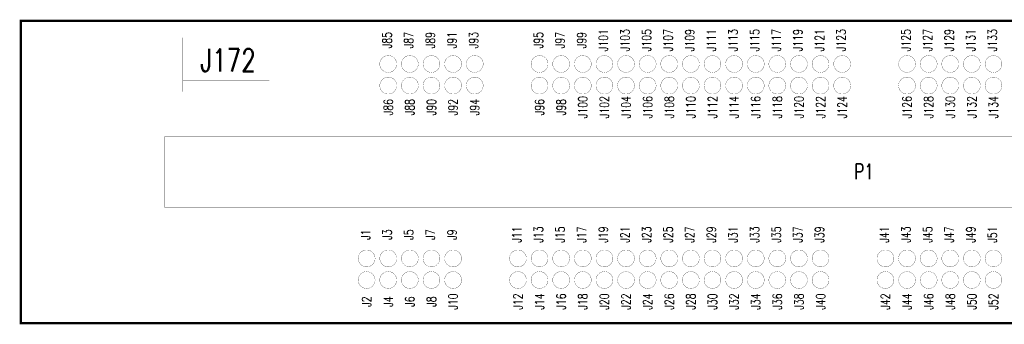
# Model space of a CAD drawing. Extents: x 44.4 to 78.4, y 44.1 to 66.1.
# Tile 3 of 6: x 53.6 to 62.7, y 53.6 to 56.4. Entities that reach past the tile are written whole.
import ezdxf
from ezdxf.enums import TextEntityAlignment as Align

# ---------------------------------------------------------------- set-up
doc = ezdxf.new("R2010")
doc.units = 0
doc.header["$MEASUREMENT"] = 0
doc.layers.get('0').update_dxf_attribs({"linetype": 'CONTINUOUS'})
for name, color, linetype in [('BOARD_OUTLINE_00', 254, 'CONTINUOUS'), ('PART_NAME_129', 2, 'CONTINUOUS'), ('PART_TOP_2DLINE_129', 2, 'CONTINUOUS')]:
    doc.layers.add(name, color=color, linetype=linetype)
doc.styles.add('W0$001', font='simplex', dxfattribs={"width": 0.75})

# ---------------------------------------------------------------- blocks, each defined once
blk = doc.blocks.new('SMOOTH_0$01')
at = {"const_width": 0.005}
blk.add_lwpolyline([(-0.0025, 0, 1), (0.0025, 0, 1)], format="xyb", close=True, dxfattribs=at)
blk = doc.blocks.new('BOARD_4')
at = {"layer": 'BOARD_OUTLINE_00', "const_width": 0.01}
blk.add_lwpolyline([(-0.025, -0.6125), (7.75, -0.6125), (7.75, -2.0125), (-0.025, -2.0125)], close=True, dxfattribs=at)
at = {"layer": 'BOARD_OUTLINE_00'}
for p in [(-0.025, -0.6125), (7.75, -0.6125), (-0.025, -2.0125), (7.75, -2.0125)]:
    blk.add_blockref('SMOOTH_0$01', p, dxfattribs=at)
blk = doc.blocks.new('PART_BODY_TOP_1')
at = {"layer": 'PART_TOP_2DLINE_129', "const_width": 0.001}
blk.add_lwpolyline([(-0.0391, 0, 1), (0.0391, 0, 1)], format="xyb", close=True, dxfattribs=at)
blk = doc.blocks.new('SYM_TOP_2')
blk.add_blockref('PART_BODY_TOP_1', (0, 0))
blk = doc.blocks.new('PART_TOP_0')
blk.add_blockref('SYM_TOP_2', (0, 0))
at = {"layer": 'PART_NAME_129', "style": 'W0$001', "width": 0.75}
blk.add_text('J1', height=0.042, rotation=90, dxfattribs=at).set_placement((-0.005, 0.11), align=Align.MIDDLE_CENTER)
blk = doc.blocks.new('PART_TOP_1')
blk.add_blockref('SYM_TOP_2', (0, 0))
at = {"layer": 'PART_NAME_129', "style": 'W0$001', "width": 0.75}
blk.add_text('J10', height=0.042, rotation=90, dxfattribs=at).set_placement((0, -0.1), align=Align.MIDDLE_CENTER)
blk = doc.blocks.new('PART_TOP_2')
blk.add_blockref('SYM_TOP_2', (0, 0))
at = {"layer": 'PART_NAME_129', "style": 'W0$001', "width": 0.75}
blk.add_text('J100', height=0.042, rotation=90, dxfattribs=at).set_placement((0, -0.1), align=Align.MIDDLE_CENTER)
blk = doc.blocks.new('PART_TOP_3')
blk.add_blockref('SYM_TOP_2', (0, 0))
at = {"layer": 'PART_NAME_129', "style": 'W0$001', "width": 0.75}
blk.add_text('J101', height=0.042, rotation=90, dxfattribs=at).set_placement((-0.005, 0.11), align=Align.MIDDLE_CENTER)
blk = doc.blocks.new('PART_TOP_4')
blk.add_blockref('SYM_TOP_2', (0, 0))
at = {"layer": 'PART_NAME_129', "style": 'W0$001', "width": 0.75}
blk.add_text('J102', height=0.042, rotation=90, dxfattribs=at).set_placement((0, -0.1), align=Align.MIDDLE_CENTER)
blk = doc.blocks.new('PART_TOP_5')
blk.add_blockref('SYM_TOP_2', (0, 0))
at = {"layer": 'PART_NAME_129', "style": 'W0$001', "width": 0.75}
blk.add_text('J103', height=0.042, rotation=90, dxfattribs=at).set_placement((-0.005, 0.11), align=Align.MIDDLE_CENTER)
blk = doc.blocks.new('PART_TOP_6')
blk.add_blockref('SYM_TOP_2', (0, 0))
at = {"layer": 'PART_NAME_129', "style": 'W0$001', "width": 0.75}
blk.add_text('J104', height=0.042, rotation=90, dxfattribs=at).set_placement((0, -0.1), align=Align.MIDDLE_CENTER)
blk = doc.blocks.new('PART_TOP_7')
blk.add_blockref('SYM_TOP_2', (0, 0))
at = {"layer": 'PART_NAME_129', "style": 'W0$001', "width": 0.75}
blk.add_text('J105', height=0.042, rotation=90, dxfattribs=at).set_placement((-0.005, 0.11), align=Align.MIDDLE_CENTER)
blk = doc.blocks.new('PART_TOP_8')
blk.add_blockref('SYM_TOP_2', (0, 0))
at = {"layer": 'PART_NAME_129', "style": 'W0$001', "width": 0.75}
blk.add_text('J106', height=0.042, rotation=90, dxfattribs=at).set_placement((0, -0.1), align=Align.MIDDLE_CENTER)
blk = doc.blocks.new('PART_TOP_9')
blk.add_blockref('SYM_TOP_2', (0, 0))
at = {"layer": 'PART_NAME_129', "style": 'W0$001', "width": 0.75}
blk.add_text('J107', height=0.042, rotation=90, dxfattribs=at).set_placement((-0.005, 0.11), align=Align.MIDDLE_CENTER)
blk = doc.blocks.new('PART_TOP_10')
blk.add_blockref('SYM_TOP_2', (0, 0))
at = {"layer": 'PART_NAME_129', "style": 'W0$001', "width": 0.75}
blk.add_text('J108', height=0.042, rotation=90, dxfattribs=at).set_placement((0, -0.1), align=Align.MIDDLE_CENTER)
blk = doc.blocks.new('PART_TOP_11')
blk.add_blockref('SYM_TOP_2', (0, 0))
at = {"layer": 'PART_NAME_129', "style": 'W0$001', "width": 0.75}
blk.add_text('J109', height=0.042, rotation=90, dxfattribs=at).set_placement((-0.005, 0.11), align=Align.MIDDLE_CENTER)
blk = doc.blocks.new('PART_TOP_12')
blk.add_blockref('SYM_TOP_2', (0, 0))
at = {"layer": 'PART_NAME_129', "style": 'W0$001', "width": 0.75}
blk.add_text('J11', height=0.042, rotation=90, dxfattribs=at).set_placement((-0.005, 0.11), align=Align.MIDDLE_CENTER)
blk = doc.blocks.new('PART_TOP_13')
blk.add_blockref('SYM_TOP_2', (0, 0))
at = {"layer": 'PART_NAME_129', "style": 'W0$001', "width": 0.75}
blk.add_text('J110', height=0.042, rotation=90, dxfattribs=at).set_placement((0, -0.1), align=Align.MIDDLE_CENTER)
blk = doc.blocks.new('PART_TOP_14')
blk.add_blockref('SYM_TOP_2', (0, 0))
at = {"layer": 'PART_NAME_129', "style": 'W0$001', "width": 0.75}
blk.add_text('J111', height=0.042, rotation=90, dxfattribs=at).set_placement((-0.005, 0.11), align=Align.MIDDLE_CENTER)
blk = doc.blocks.new('PART_TOP_15')
blk.add_blockref('SYM_TOP_2', (0, 0))
at = {"layer": 'PART_NAME_129', "style": 'W0$001', "width": 0.75}
blk.add_text('J112', height=0.042, rotation=90, dxfattribs=at).set_placement((0, -0.1), align=Align.MIDDLE_CENTER)
blk = doc.blocks.new('PART_TOP_16')
blk.add_blockref('SYM_TOP_2', (0, 0))
at = {"layer": 'PART_NAME_129', "style": 'W0$001', "width": 0.75}
blk.add_text('J113', height=0.042, rotation=90, dxfattribs=at).set_placement((-0.005, 0.11), align=Align.MIDDLE_CENTER)
blk = doc.blocks.new('PART_TOP_17')
blk.add_blockref('SYM_TOP_2', (0, 0))
at = {"layer": 'PART_NAME_129', "style": 'W0$001', "width": 0.75}
blk.add_text('J114', height=0.042, rotation=90, dxfattribs=at).set_placement((0, -0.1), align=Align.MIDDLE_CENTER)
blk = doc.blocks.new('PART_TOP_18')
blk.add_blockref('SYM_TOP_2', (0, 0))
at = {"layer": 'PART_NAME_129', "style": 'W0$001', "width": 0.75}
blk.add_text('J115', height=0.042, rotation=90, dxfattribs=at).set_placement((-0.005, 0.11), align=Align.MIDDLE_CENTER)
blk = doc.blocks.new('PART_TOP_19')
blk.add_blockref('SYM_TOP_2', (0, 0))
at = {"layer": 'PART_NAME_129', "style": 'W0$001', "width": 0.75}
blk.add_text('J116', height=0.042, rotation=90, dxfattribs=at).set_placement((0, -0.1), align=Align.MIDDLE_CENTER)
blk = doc.blocks.new('PART_TOP_20')
blk.add_blockref('SYM_TOP_2', (0, 0))
at = {"layer": 'PART_NAME_129', "style": 'W0$001', "width": 0.75}
blk.add_text('J117', height=0.042, rotation=90, dxfattribs=at).set_placement((-0.005, 0.11), align=Align.MIDDLE_CENTER)
blk = doc.blocks.new('PART_TOP_21')
blk.add_blockref('SYM_TOP_2', (0, 0))
at = {"layer": 'PART_NAME_129', "style": 'W0$001', "width": 0.75}
blk.add_text('J118', height=0.042, rotation=90, dxfattribs=at).set_placement((0, -0.1), align=Align.MIDDLE_CENTER)
blk = doc.blocks.new('PART_TOP_22')
blk.add_blockref('SYM_TOP_2', (0, 0))
at = {"layer": 'PART_NAME_129', "style": 'W0$001', "width": 0.75}
blk.add_text('J119', height=0.042, rotation=90, dxfattribs=at).set_placement((-0.005, 0.11), align=Align.MIDDLE_CENTER)
blk = doc.blocks.new('PART_TOP_23')
blk.add_blockref('SYM_TOP_2', (0, 0))
at = {"layer": 'PART_NAME_129', "style": 'W0$001', "width": 0.75}
blk.add_text('J12', height=0.042, rotation=90, dxfattribs=at).set_placement((0, -0.1), align=Align.MIDDLE_CENTER)
blk = doc.blocks.new('PART_TOP_24')
blk.add_blockref('SYM_TOP_2', (0, 0))
at = {"layer": 'PART_NAME_129', "style": 'W0$001', "width": 0.75}
blk.add_text('J120', height=0.042, rotation=90, dxfattribs=at).set_placement((0, -0.1), align=Align.MIDDLE_CENTER)
blk = doc.blocks.new('PART_TOP_25')
blk.add_blockref('SYM_TOP_2', (0, 0))
at = {"layer": 'PART_NAME_129', "style": 'W0$001', "width": 0.75}
blk.add_text('J121', height=0.042, rotation=90, dxfattribs=at).set_placement((-0.005, 0.11), align=Align.MIDDLE_CENTER)
blk = doc.blocks.new('PART_TOP_26')
blk.add_blockref('SYM_TOP_2', (0, 0))
at = {"layer": 'PART_NAME_129', "style": 'W0$001', "width": 0.75}
blk.add_text('J122', height=0.042, rotation=90, dxfattribs=at).set_placement((0, -0.1), align=Align.MIDDLE_CENTER)
blk = doc.blocks.new('PART_TOP_27')
blk.add_blockref('SYM_TOP_2', (0, 0))
at = {"layer": 'PART_NAME_129', "style": 'W0$001', "width": 0.75}
blk.add_text('J123', height=0.042, rotation=90, dxfattribs=at).set_placement((-0.005, 0.11), align=Align.MIDDLE_CENTER)
blk = doc.blocks.new('PART_TOP_28')
blk.add_blockref('SYM_TOP_2', (0, 0))
at = {"layer": 'PART_NAME_129', "style": 'W0$001', "width": 0.75}
blk.add_text('J124', height=0.042, rotation=90, dxfattribs=at).set_placement((0, -0.1), align=Align.MIDDLE_CENTER)
blk = doc.blocks.new('PART_TOP_29')
blk.add_blockref('SYM_TOP_2', (0, 0))
at = {"layer": 'PART_NAME_129', "style": 'W0$001', "width": 0.75}
blk.add_text('J125', height=0.042, rotation=90, dxfattribs=at).set_placement((-0.005, 0.11), align=Align.MIDDLE_CENTER)
blk = doc.blocks.new('PART_TOP_30')
blk.add_blockref('SYM_TOP_2', (0, 0))
at = {"layer": 'PART_NAME_129', "style": 'W0$001', "width": 0.75}
blk.add_text('J126', height=0.042, rotation=90, dxfattribs=at).set_placement((0, -0.1), align=Align.MIDDLE_CENTER)
blk = doc.blocks.new('PART_TOP_31')
blk.add_blockref('SYM_TOP_2', (0, 0))
at = {"layer": 'PART_NAME_129', "style": 'W0$001', "width": 0.75}
blk.add_text('J127', height=0.042, rotation=90, dxfattribs=at).set_placement((-0.005, 0.11), align=Align.MIDDLE_CENTER)
blk = doc.blocks.new('PART_TOP_32')
blk.add_blockref('SYM_TOP_2', (0, 0))
at = {"layer": 'PART_NAME_129', "style": 'W0$001', "width": 0.75}
blk.add_text('J128', height=0.042, rotation=90, dxfattribs=at).set_placement((0, -0.1), align=Align.MIDDLE_CENTER)
blk = doc.blocks.new('PART_TOP_33')
blk.add_blockref('SYM_TOP_2', (0, 0))
at = {"layer": 'PART_NAME_129', "style": 'W0$001', "width": 0.75}
blk.add_text('J129', height=0.042, rotation=90, dxfattribs=at).set_placement((-0.005, 0.11), align=Align.MIDDLE_CENTER)
blk = doc.blocks.new('PART_TOP_34')
blk.add_blockref('SYM_TOP_2', (0, 0))
at = {"layer": 'PART_NAME_129', "style": 'W0$001', "width": 0.75}
blk.add_text('J13', height=0.042, rotation=90, dxfattribs=at).set_placement((-0.005, 0.11), align=Align.MIDDLE_CENTER)
blk = doc.blocks.new('PART_TOP_35')
blk.add_blockref('SYM_TOP_2', (0, 0))
at = {"layer": 'PART_NAME_129', "style": 'W0$001', "width": 0.75}
blk.add_text('J130', height=0.042, rotation=90, dxfattribs=at).set_placement((0, -0.1), align=Align.MIDDLE_CENTER)
blk = doc.blocks.new('PART_TOP_36')
blk.add_blockref('SYM_TOP_2', (0, 0))
at = {"layer": 'PART_NAME_129', "style": 'W0$001', "width": 0.75}
blk.add_text('J131', height=0.042, rotation=90, dxfattribs=at).set_placement((-0.005, 0.11), align=Align.MIDDLE_CENTER)
blk = doc.blocks.new('PART_TOP_37')
blk.add_blockref('SYM_TOP_2', (0, 0))
at = {"layer": 'PART_NAME_129', "style": 'W0$001', "width": 0.75}
blk.add_text('J132', height=0.042, rotation=90, dxfattribs=at).set_placement((0, -0.1), align=Align.MIDDLE_CENTER)
blk = doc.blocks.new('PART_TOP_38')
blk.add_blockref('SYM_TOP_2', (0, 0))
at = {"layer": 'PART_NAME_129', "style": 'W0$001', "width": 0.75}
blk.add_text('J133', height=0.042, rotation=90, dxfattribs=at).set_placement((-0.005, 0.11), align=Align.MIDDLE_CENTER)
blk = doc.blocks.new('PART_TOP_39')
blk.add_blockref('SYM_TOP_2', (0, 0))
at = {"layer": 'PART_NAME_129', "style": 'W0$001', "width": 0.75}
blk.add_text('J134', height=0.042, rotation=90, dxfattribs=at).set_placement((0, -0.1), align=Align.MIDDLE_CENTER)
blk = doc.blocks.new('PART_TOP_45')
blk.add_blockref('SYM_TOP_2', (0, 0))
at = {"layer": 'PART_NAME_129', "style": 'W0$001', "width": 0.75}
blk.add_text('J14', height=0.042, rotation=90, dxfattribs=at).set_placement((0, -0.1), align=Align.MIDDLE_CENTER)
blk = doc.blocks.new('PART_TOP_56')
blk.add_blockref('SYM_TOP_2', (0, 0))
at = {"layer": 'PART_NAME_129', "style": 'W0$001', "width": 0.75}
blk.add_text('J15', height=0.042, rotation=90, dxfattribs=at).set_placement((-0.005, 0.11), align=Align.MIDDLE_CENTER)
blk = doc.blocks.new('PART_TOP_67')
blk.add_blockref('SYM_TOP_2', (0, 0))
at = {"layer": 'PART_NAME_129', "style": 'W0$001', "width": 0.75}
blk.add_text('J16', height=0.042, rotation=90, dxfattribs=at).set_placement((0, -0.1), align=Align.MIDDLE_CENTER)
blk = doc.blocks.new('PART_TOP_78')
blk.add_blockref('SYM_TOP_2', (0, 0))
at = {"layer": 'PART_NAME_129', "style": 'W0$001', "width": 0.75}
blk.add_text('J17', height=0.042, rotation=90, dxfattribs=at).set_placement((-0.005, 0.11), align=Align.MIDDLE_CENTER)
blk = doc.blocks.new('PART_TOP_81')
blk.add_blockref('SYM_TOP_2', (0, 0))
at = {"layer": 'PART_NAME_129', "style": 'W0$001', "width": 0.75}
blk.add_text('J18', height=0.042, rotation=90, dxfattribs=at).set_placement((0, -0.1), align=Align.MIDDLE_CENTER)
blk = doc.blocks.new('PART_TOP_82')
blk.add_blockref('SYM_TOP_2', (0, 0))
at = {"layer": 'PART_NAME_129', "style": 'W0$001', "width": 0.75}
blk.add_text('J19', height=0.042, rotation=90, dxfattribs=at).set_placement((-0.005, 0.11), align=Align.MIDDLE_CENTER)
blk = doc.blocks.new('PART_TOP_83')
blk.add_blockref('SYM_TOP_2', (0, 0))
at = {"layer": 'PART_NAME_129', "style": 'W0$001', "width": 0.75}
blk.add_text('J2', height=0.042, rotation=90, dxfattribs=at).set_placement((0, -0.1), align=Align.MIDDLE_CENTER)
blk = doc.blocks.new('PART_TOP_84')
blk.add_blockref('SYM_TOP_2', (0, 0))
at = {"layer": 'PART_NAME_129', "style": 'W0$001', "width": 0.75}
blk.add_text('J20', height=0.042, rotation=90, dxfattribs=at).set_placement((0, -0.1), align=Align.MIDDLE_CENTER)
blk = doc.blocks.new('PART_TOP_85')
blk.add_blockref('SYM_TOP_2', (0, 0))
at = {"layer": 'PART_NAME_129', "style": 'W0$001', "width": 0.75}
blk.add_text('J21', height=0.042, rotation=90, dxfattribs=at).set_placement((-0.005, 0.11), align=Align.MIDDLE_CENTER)
blk = doc.blocks.new('PART_TOP_86')
blk.add_blockref('SYM_TOP_2', (0, 0))
at = {"layer": 'PART_NAME_129', "style": 'W0$001', "width": 0.75}
blk.add_text('J22', height=0.042, rotation=90, dxfattribs=at).set_placement((0, -0.1), align=Align.MIDDLE_CENTER)
blk = doc.blocks.new('PART_TOP_87')
blk.add_blockref('SYM_TOP_2', (0, 0))
at = {"layer": 'PART_NAME_129', "style": 'W0$001', "width": 0.75}
blk.add_text('J23', height=0.042, rotation=90, dxfattribs=at).set_placement((-0.005, 0.11), align=Align.MIDDLE_CENTER)
blk = doc.blocks.new('PART_TOP_88')
blk.add_blockref('SYM_TOP_2', (0, 0))
at = {"layer": 'PART_NAME_129', "style": 'W0$001', "width": 0.75}
blk.add_text('J24', height=0.042, rotation=90, dxfattribs=at).set_placement((0, -0.1), align=Align.MIDDLE_CENTER)
blk = doc.blocks.new('PART_TOP_89')
blk.add_blockref('SYM_TOP_2', (0, 0))
at = {"layer": 'PART_NAME_129', "style": 'W0$001', "width": 0.75}
blk.add_text('J25', height=0.042, rotation=90, dxfattribs=at).set_placement((-0.005, 0.11), align=Align.MIDDLE_CENTER)
blk = doc.blocks.new('PART_TOP_90')
blk.add_blockref('SYM_TOP_2', (0, 0))
at = {"layer": 'PART_NAME_129', "style": 'W0$001', "width": 0.75}
blk.add_text('J26', height=0.042, rotation=90, dxfattribs=at).set_placement((0, -0.1), align=Align.MIDDLE_CENTER)
blk = doc.blocks.new('PART_TOP_91')
blk.add_blockref('SYM_TOP_2', (0, 0))
at = {"layer": 'PART_NAME_129', "style": 'W0$001', "width": 0.75}
blk.add_text('J27', height=0.042, rotation=90, dxfattribs=at).set_placement((-0.005, 0.11), align=Align.MIDDLE_CENTER)
blk = doc.blocks.new('PART_TOP_92')
blk.add_blockref('SYM_TOP_2', (0, 0))
at = {"layer": 'PART_NAME_129', "style": 'W0$001', "width": 0.75}
blk.add_text('J28', height=0.042, rotation=90, dxfattribs=at).set_placement((0, -0.1), align=Align.MIDDLE_CENTER)
blk = doc.blocks.new('PART_TOP_93')
blk.add_blockref('SYM_TOP_2', (0, 0))
at = {"layer": 'PART_NAME_129', "style": 'W0$001', "width": 0.75}
blk.add_text('J29', height=0.042, rotation=90, dxfattribs=at).set_placement((-0.005, 0.11), align=Align.MIDDLE_CENTER)
blk = doc.blocks.new('PART_TOP_94')
blk.add_blockref('SYM_TOP_2', (0, 0))
at = {"layer": 'PART_NAME_129', "style": 'W0$001', "width": 0.75}
blk.add_text('J3', height=0.042, rotation=90, dxfattribs=at).set_placement((-0.005, 0.11), align=Align.MIDDLE_CENTER)
blk = doc.blocks.new('PART_TOP_95')
blk.add_blockref('SYM_TOP_2', (0, 0))
at = {"layer": 'PART_NAME_129', "style": 'W0$001', "width": 0.75}
blk.add_text('J30', height=0.042, rotation=90, dxfattribs=at).set_placement((0, -0.1), align=Align.MIDDLE_CENTER)
blk = doc.blocks.new('PART_TOP_96')
blk.add_blockref('SYM_TOP_2', (0, 0))
at = {"layer": 'PART_NAME_129', "style": 'W0$001', "width": 0.75}
blk.add_text('J31', height=0.042, rotation=90, dxfattribs=at).set_placement((-0.005, 0.11), align=Align.MIDDLE_CENTER)
blk = doc.blocks.new('PART_TOP_97')
blk.add_blockref('SYM_TOP_2', (0, 0))
at = {"layer": 'PART_NAME_129', "style": 'W0$001', "width": 0.75}
blk.add_text('J32', height=0.042, rotation=90, dxfattribs=at).set_placement((0, -0.1), align=Align.MIDDLE_CENTER)
blk = doc.blocks.new('PART_TOP_98')
blk.add_blockref('SYM_TOP_2', (0, 0))
at = {"layer": 'PART_NAME_129', "style": 'W0$001', "width": 0.75}
blk.add_text('J33', height=0.042, rotation=90, dxfattribs=at).set_placement((-0.005, 0.11), align=Align.MIDDLE_CENTER)
blk = doc.blocks.new('PART_TOP_99')
blk.add_blockref('SYM_TOP_2', (0, 0))
at = {"layer": 'PART_NAME_129', "style": 'W0$001', "width": 0.75}
blk.add_text('J34', height=0.042, rotation=90, dxfattribs=at).set_placement((0, -0.1), align=Align.MIDDLE_CENTER)
blk = doc.blocks.new('PART_TOP_100')
blk.add_blockref('SYM_TOP_2', (0, 0))
at = {"layer": 'PART_NAME_129', "style": 'W0$001', "width": 0.75}
blk.add_text('J35', height=0.042, rotation=90, dxfattribs=at).set_placement((-0.005, 0.11), align=Align.MIDDLE_CENTER)
blk = doc.blocks.new('PART_TOP_101')
blk.add_blockref('SYM_TOP_2', (0, 0))
at = {"layer": 'PART_NAME_129', "style": 'W0$001', "width": 0.75}
blk.add_text('J36', height=0.042, rotation=90, dxfattribs=at).set_placement((0, -0.1), align=Align.MIDDLE_CENTER)
blk = doc.blocks.new('PART_TOP_102')
blk.add_blockref('SYM_TOP_2', (0, 0))
at = {"layer": 'PART_NAME_129', "style": 'W0$001', "width": 0.75}
blk.add_text('J37', height=0.042, rotation=90, dxfattribs=at).set_placement((-0.005, 0.11), align=Align.MIDDLE_CENTER)
blk = doc.blocks.new('PART_TOP_103')
blk.add_blockref('SYM_TOP_2', (0, 0))
at = {"layer": 'PART_NAME_129', "style": 'W0$001', "width": 0.75}
blk.add_text('J38', height=0.042, rotation=90, dxfattribs=at).set_placement((0, -0.1), align=Align.MIDDLE_CENTER)
blk = doc.blocks.new('PART_TOP_104')
blk.add_blockref('SYM_TOP_2', (0, 0))
at = {"layer": 'PART_NAME_129', "style": 'W0$001', "width": 0.75}
blk.add_text('J39', height=0.042, rotation=90, dxfattribs=at).set_placement((-0.005, 0.11), align=Align.MIDDLE_CENTER)
blk = doc.blocks.new('PART_TOP_105')
blk.add_blockref('SYM_TOP_2', (0, 0))
at = {"layer": 'PART_NAME_129', "style": 'W0$001', "width": 0.75}
blk.add_text('J4', height=0.042, rotation=90, dxfattribs=at).set_placement((0, -0.1), align=Align.MIDDLE_CENTER)
blk = doc.blocks.new('PART_TOP_106')
blk.add_blockref('SYM_TOP_2', (0, 0))
at = {"layer": 'PART_NAME_129', "style": 'W0$001', "width": 0.75}
blk.add_text('J40', height=0.042, rotation=90, dxfattribs=at).set_placement((0, -0.1), align=Align.MIDDLE_CENTER)
blk = doc.blocks.new('PART_TOP_107')
blk.add_blockref('SYM_TOP_2', (0, 0))
at = {"layer": 'PART_NAME_129', "style": 'W0$001', "width": 0.75}
blk.add_text('J41', height=0.042, rotation=90, dxfattribs=at).set_placement((-0.005, 0.11), align=Align.MIDDLE_CENTER)
blk = doc.blocks.new('PART_TOP_108')
blk.add_blockref('SYM_TOP_2', (0, 0))
at = {"layer": 'PART_NAME_129', "style": 'W0$001', "width": 0.75}
blk.add_text('J42', height=0.042, rotation=90, dxfattribs=at).set_placement((0, -0.1), align=Align.MIDDLE_CENTER)
blk = doc.blocks.new('PART_TOP_109')
blk.add_blockref('SYM_TOP_2', (0, 0))
at = {"layer": 'PART_NAME_129', "style": 'W0$001', "width": 0.75}
blk.add_text('J43', height=0.042, rotation=90, dxfattribs=at).set_placement((-0.005, 0.11), align=Align.MIDDLE_CENTER)
blk = doc.blocks.new('PART_TOP_110')
blk.add_blockref('SYM_TOP_2', (0, 0))
at = {"layer": 'PART_NAME_129', "style": 'W0$001', "width": 0.75}
blk.add_text('J44', height=0.042, rotation=90, dxfattribs=at).set_placement((0, -0.1), align=Align.MIDDLE_CENTER)
blk = doc.blocks.new('PART_TOP_111')
blk.add_blockref('SYM_TOP_2', (0, 0))
at = {"layer": 'PART_NAME_129', "style": 'W0$001', "width": 0.75}
blk.add_text('J45', height=0.042, rotation=90, dxfattribs=at).set_placement((-0.005, 0.11), align=Align.MIDDLE_CENTER)
blk = doc.blocks.new('PART_TOP_112')
blk.add_blockref('SYM_TOP_2', (0, 0))
at = {"layer": 'PART_NAME_129', "style": 'W0$001', "width": 0.75}
blk.add_text('J46', height=0.042, rotation=90, dxfattribs=at).set_placement((0, -0.1), align=Align.MIDDLE_CENTER)
blk = doc.blocks.new('PART_TOP_113')
blk.add_blockref('SYM_TOP_2', (0, 0))
at = {"layer": 'PART_NAME_129', "style": 'W0$001', "width": 0.75}
blk.add_text('J47', height=0.042, rotation=90, dxfattribs=at).set_placement((-0.005, 0.11), align=Align.MIDDLE_CENTER)
blk = doc.blocks.new('PART_TOP_114')
blk.add_blockref('SYM_TOP_2', (0, 0))
at = {"layer": 'PART_NAME_129', "style": 'W0$001', "width": 0.75}
blk.add_text('J48', height=0.042, rotation=90, dxfattribs=at).set_placement((0, -0.1), align=Align.MIDDLE_CENTER)
blk = doc.blocks.new('PART_TOP_115')
blk.add_blockref('SYM_TOP_2', (0, 0))
at = {"layer": 'PART_NAME_129', "style": 'W0$001', "width": 0.75}
blk.add_text('J49', height=0.042, rotation=90, dxfattribs=at).set_placement((-0.005, 0.11), align=Align.MIDDLE_CENTER)
blk = doc.blocks.new('PART_TOP_116')
blk.add_blockref('SYM_TOP_2', (0, 0))
at = {"layer": 'PART_NAME_129', "style": 'W0$001', "width": 0.75}
blk.add_text('J5', height=0.042, rotation=90, dxfattribs=at).set_placement((-0.005, 0.11), align=Align.MIDDLE_CENTER)
blk = doc.blocks.new('PART_TOP_117')
blk.add_blockref('SYM_TOP_2', (0, 0))
at = {"layer": 'PART_NAME_129', "style": 'W0$001', "width": 0.75}
blk.add_text('J50', height=0.042, rotation=90, dxfattribs=at).set_placement((0, -0.1), align=Align.MIDDLE_CENTER)
blk = doc.blocks.new('PART_TOP_118')
blk.add_blockref('SYM_TOP_2', (0, 0))
at = {"layer": 'PART_NAME_129', "style": 'W0$001', "width": 0.75}
blk.add_text('J51', height=0.042, rotation=90, dxfattribs=at).set_placement((-0.005, 0.11), align=Align.MIDDLE_CENTER)
blk = doc.blocks.new('PART_TOP_119')
blk.add_blockref('SYM_TOP_2', (0, 0))
at = {"layer": 'PART_NAME_129', "style": 'W0$001', "width": 0.75}
blk.add_text('J52', height=0.042, rotation=90, dxfattribs=at).set_placement((0, -0.1), align=Align.MIDDLE_CENTER)
blk = doc.blocks.new('PART_TOP_127')
blk.add_blockref('SYM_TOP_2', (0, 0))
at = {"layer": 'PART_NAME_129', "style": 'W0$001', "width": 0.75}
blk.add_text('J6', height=0.042, rotation=90, dxfattribs=at).set_placement((0, -0.1), align=Align.MIDDLE_CENTER)
blk = doc.blocks.new('PART_TOP_138')
blk.add_blockref('SYM_TOP_2', (0, 0))
at = {"layer": 'PART_NAME_129', "style": 'W0$001', "width": 0.75}
blk.add_text('J7', height=0.042, rotation=90, dxfattribs=at).set_placement((-0.005, 0.11), align=Align.MIDDLE_CENTER)
blk = doc.blocks.new('PART_TOP_149')
blk.add_blockref('SYM_TOP_2', (0, 0))
at = {"layer": 'PART_NAME_129', "style": 'W0$001', "width": 0.75}
blk.add_text('J8', height=0.042, rotation=90, dxfattribs=at).set_placement((0, -0.1), align=Align.MIDDLE_CENTER)
blk = doc.blocks.new('PART_TOP_155')
blk.add_blockref('SYM_TOP_2', (0, 0))
at = {"layer": 'PART_NAME_129', "style": 'W0$001', "width": 0.75}
blk.add_text('J85', height=0.042, rotation=90, dxfattribs=at).set_placement((-0.005, 0.11), align=Align.MIDDLE_CENTER)
blk = doc.blocks.new('PART_TOP_156')
blk.add_blockref('SYM_TOP_2', (0, 0))
at = {"layer": 'PART_NAME_129', "style": 'W0$001', "width": 0.75}
blk.add_text('J86', height=0.042, rotation=90, dxfattribs=at).set_placement((0, -0.1), align=Align.MIDDLE_CENTER)
blk = doc.blocks.new('PART_TOP_157')
blk.add_blockref('SYM_TOP_2', (0, 0))
at = {"layer": 'PART_NAME_129', "style": 'W0$001', "width": 0.75}
blk.add_text('J87', height=0.042, rotation=90, dxfattribs=at).set_placement((-0.005, 0.11), align=Align.MIDDLE_CENTER)
blk = doc.blocks.new('PART_TOP_158')
blk.add_blockref('SYM_TOP_2', (0, 0))
at = {"layer": 'PART_NAME_129', "style": 'W0$001', "width": 0.75}
blk.add_text('J88', height=0.042, rotation=90, dxfattribs=at).set_placement((0, -0.1), align=Align.MIDDLE_CENTER)
blk = doc.blocks.new('PART_TOP_159')
blk.add_blockref('SYM_TOP_2', (0, 0))
at = {"layer": 'PART_NAME_129', "style": 'W0$001', "width": 0.75}
blk.add_text('J89', height=0.042, rotation=90, dxfattribs=at).set_placement((-0.005, 0.11), align=Align.MIDDLE_CENTER)
blk = doc.blocks.new('PART_TOP_160')
blk.add_blockref('SYM_TOP_2', (0, 0))
at = {"layer": 'PART_NAME_129', "style": 'W0$001', "width": 0.75}
blk.add_text('J9', height=0.042, rotation=90, dxfattribs=at).set_placement((-0.005, 0.11), align=Align.MIDDLE_CENTER)
blk = doc.blocks.new('PART_TOP_161')
blk.add_blockref('SYM_TOP_2', (0, 0))
at = {"layer": 'PART_NAME_129', "style": 'W0$001', "width": 0.75}
blk.add_text('J90', height=0.042, rotation=90, dxfattribs=at).set_placement((0, -0.1), align=Align.MIDDLE_CENTER)
blk = doc.blocks.new('PART_TOP_162')
blk.add_blockref('SYM_TOP_2', (0, 0))
at = {"layer": 'PART_NAME_129', "style": 'W0$001', "width": 0.75}
blk.add_text('J91', height=0.042, rotation=90, dxfattribs=at).set_placement((-0.005, 0.11), align=Align.MIDDLE_CENTER)
blk = doc.blocks.new('PART_TOP_163')
blk.add_blockref('SYM_TOP_2', (0, 0))
at = {"layer": 'PART_NAME_129', "style": 'W0$001', "width": 0.75}
blk.add_text('J92', height=0.042, rotation=90, dxfattribs=at).set_placement((0, -0.1), align=Align.MIDDLE_CENTER)
blk = doc.blocks.new('PART_TOP_164')
blk.add_blockref('SYM_TOP_2', (0, 0))
at = {"layer": 'PART_NAME_129', "style": 'W0$001', "width": 0.75}
blk.add_text('J93', height=0.042, rotation=90, dxfattribs=at).set_placement((-0.005, 0.11), align=Align.MIDDLE_CENTER)
blk = doc.blocks.new('PART_TOP_165')
blk.add_blockref('SYM_TOP_2', (0, 0))
at = {"layer": 'PART_NAME_129', "style": 'W0$001', "width": 0.75}
blk.add_text('J94', height=0.042, rotation=90, dxfattribs=at).set_placement((0, -0.1), align=Align.MIDDLE_CENTER)
blk = doc.blocks.new('PART_TOP_166')
blk.add_blockref('SYM_TOP_2', (0, 0))
at = {"layer": 'PART_NAME_129', "style": 'W0$001', "width": 0.75}
blk.add_text('J95', height=0.042, rotation=90, dxfattribs=at).set_placement((-0.005, 0.11), align=Align.MIDDLE_CENTER)
blk = doc.blocks.new('PART_TOP_167')
blk.add_blockref('SYM_TOP_2', (0, 0))
at = {"layer": 'PART_NAME_129', "style": 'W0$001', "width": 0.75}
blk.add_text('J96', height=0.042, rotation=90, dxfattribs=at).set_placement((0, -0.1), align=Align.MIDDLE_CENTER)
blk = doc.blocks.new('PART_TOP_168')
blk.add_blockref('SYM_TOP_2', (0, 0))
at = {"layer": 'PART_NAME_129', "style": 'W0$001', "width": 0.75}
blk.add_text('J97', height=0.042, rotation=90, dxfattribs=at).set_placement((-0.005, 0.11), align=Align.MIDDLE_CENTER)
blk = doc.blocks.new('PART_TOP_169')
blk.add_blockref('SYM_TOP_2', (0, 0))
at = {"layer": 'PART_NAME_129', "style": 'W0$001', "width": 0.75}
blk.add_text('J98', height=0.042, rotation=90, dxfattribs=at).set_placement((0, -0.1), align=Align.MIDDLE_CENTER)
blk = doc.blocks.new('PART_TOP_170')
blk.add_blockref('SYM_TOP_2', (0, 0))
at = {"layer": 'PART_NAME_129', "style": 'W0$001', "width": 0.75}
blk.add_text('J99', height=0.042, rotation=90, dxfattribs=at).set_placement((-0.005, 0.11), align=Align.MIDDLE_CENTER)
blk = doc.blocks.new('SMOOTH_0$001')
at = {"const_width": 0.0005}
blk.add_lwpolyline([(-0.00025, 0, 1), (0.00025, 0, 1)], format="xyb", close=True, dxfattribs=at)
blk = doc.blocks.new('PART_BODY_TOP_2')
at = {"layer": 'PART_TOP_2DLINE_129', "const_width": 0.001}
blk.add_lwpolyline([(-0.96, 0.2), (5.51, 0.2), (5.51, -0.125), (-0.96, -0.125)], close=True, dxfattribs=at)
at = {"layer": 'PART_TOP_2DLINE_129'}
for p in [(-0.96, 0.2), (5.51, 0.2), (-0.96, -0.125), (5.51, -0.125)]:
    blk.add_blockref('SMOOTH_0$001', p, dxfattribs=at)
blk = doc.blocks.new('SYM_TOP_3')
blk.add_blockref('PART_BODY_TOP_2', (0, 0))
blk = doc.blocks.new('PART_TOP_171')
blk.add_blockref('SYM_TOP_3', (0, 0))
at = {"layer": 'PART_NAME_129', "style": 'W0$001', "width": 0.75}
blk.add_text('P1', height=0.07, dxfattribs=at).set_placement((2.23, 0.005))
blk = doc.blocks.new('PART_BODY_TOP_107')
at = {"layer": 'PART_TOP_2DLINE_129', "const_width": 0.001}
blk.add_lwpolyline([(0.35, 0.122), (0.35, -0.075), (-0.05, -0.075), (-0.05, 0.122)], close=True, dxfattribs=at)
blk.add_lwpolyline([(0.35, 0.122), (0.35, -0.075), (-0.05, -0.075), (-0.05, 0.122)], close=True, dxfattribs=at)
for points in [[(-0.05, -0.045), (-0.05, -0.128), (0.35, -0.128), (0.35, -0.035)], [(-0.05, -0.045), (-0.05, -0.075), (0.35, -0.075), (0.35, -0.035)]]:
    blk.add_lwpolyline(points, dxfattribs=at)
at = {"layer": 'PART_TOP_2DLINE_129'}
for p in [(-0.05, 0.122), (-0.05, 0.122), (0.35, 0.122), (0.35, 0.122), (-0.05, -0.045), (-0.05, -0.045), (0.35, -0.035), (0.35, -0.035), (-0.05, -0.075), (-0.05, -0.075), (-0.05, -0.075), (0.35, -0.075), (0.35, -0.075), (0.35, -0.075), (-0.05, -0.128), (0.35, -0.128)]:
    blk.add_blockref('SMOOTH_0$001', p, dxfattribs=at)
blk = doc.blocks.new('SYM_TOP_6')
blk.add_blockref('PART_BODY_TOP_107', (0, 0))
blk = doc.blocks.new('PART_TOP_181')
blk.add_blockref('SYM_TOP_6', (0, 0))
at = {"layer": 'PART_NAME_129', "style": 'W0$001', "width": 0.75}
blk.add_text('J172', height=0.105, dxfattribs=at).set_placement((0.1588, 0.0171), align=Align.MIDDLE_CENTER)

msp = doc.modelspace()

# ---------------------------------------------------------------- block references
at = {"xscale": 2, "yscale": 2, "zscale": 2}
for name, p in [('BOARD_4', (53.697, 57.5946)), ('PART_TOP_181', (55.247, 55.9696)), ('PART_TOP_155', (57.047, 55.9696)), ('PART_TOP_157', (57.247, 55.9696)), ('PART_TOP_159', (57.447, 55.9696)), ('PART_TOP_162', (57.647, 55.9696)), ('PART_TOP_164', (57.847, 55.9696)), ('PART_TOP_166', (58.447, 55.9696)), ('PART_TOP_168', (58.647, 55.9696)), ('PART_TOP_170', (58.847, 55.9696)), ('PART_TOP_3', (59.047, 55.9696)), ('PART_TOP_5', (59.247, 55.9696)), ('PART_TOP_7', (59.447, 55.9696)), ('PART_TOP_9', (59.647, 55.9696)), ('PART_TOP_11', (59.847, 55.9696)), ('PART_TOP_14', (60.047, 55.9696)), ('PART_TOP_16', (60.247, 55.9696)), ('PART_TOP_18', (60.447, 55.9696)), ('PART_TOP_20', (60.647, 55.9696)), ('PART_TOP_22', (60.847, 55.9696)), ('PART_TOP_25', (61.047, 55.9696)), ('PART_TOP_27', (61.247, 55.9696)), ('PART_TOP_29', (61.847, 55.9696)), ('PART_TOP_31', (62.047, 55.9696)), ('PART_TOP_33', (62.247, 55.9696)), ('PART_TOP_36', (62.447, 55.9696)), ('PART_TOP_38', (62.647, 55.9696)), ('PART_TOP_156', (57.047, 55.7696)), ('PART_TOP_158', (57.247, 55.7696)), ('PART_TOP_161', (57.447, 55.7696)), ('PART_TOP_163', (57.647, 55.7696)), ('PART_TOP_165', (57.847, 55.7696)), ('PART_TOP_167', (58.447, 55.7696)), ('PART_TOP_169', (58.647, 55.7696)), ('PART_TOP_2', (58.847, 55.7696)), ('PART_TOP_4', (59.047, 55.7696)), ('PART_TOP_6', (59.247, 55.7696)), ('PART_TOP_8', (59.447, 55.7696)), ('PART_TOP_10', (59.647, 55.7696)), ('PART_TOP_13', (59.847, 55.7696)), ('PART_TOP_15', (60.047, 55.7696)), ('PART_TOP_17', (60.247, 55.7696)), ('PART_TOP_19', (60.447, 55.7696)), ('PART_TOP_21', (60.647, 55.7696)), ('PART_TOP_24', (60.847, 55.7696)), ('PART_TOP_26', (61.047, 55.7696)), ('PART_TOP_28', (61.247, 55.7696)), ('PART_TOP_30', (61.847, 55.7696)), ('PART_TOP_32', (62.047, 55.7696)), ('PART_TOP_35', (62.247, 55.7696)), ('PART_TOP_37', (62.447, 55.7696)), ('PART_TOP_39', (62.647, 55.7696)), ('PART_TOP_171', (56.897, 54.8946)), ('PART_TOP_0', (56.847, 54.1696)), ('PART_TOP_94', (57.047, 54.1696)), ('PART_TOP_116', (57.247, 54.1696)), ('PART_TOP_138', (57.447, 54.1696)), ('PART_TOP_160', (57.647, 54.1696)), ('PART_TOP_12', (58.247, 54.1696)), ('PART_TOP_34', (58.447, 54.1696)), ('PART_TOP_56', (58.647, 54.1696)), ('PART_TOP_78', (58.847, 54.1696)), ('PART_TOP_82', (59.047, 54.1696)), ('PART_TOP_85', (59.247, 54.1696)), ('PART_TOP_87', (59.447, 54.1696)), ('PART_TOP_89', (59.647, 54.1696)), ('PART_TOP_91', (59.847, 54.1696)), ('PART_TOP_93', (60.047, 54.1696)), ('PART_TOP_96', (60.247, 54.1696)), ('PART_TOP_98', (60.447, 54.1696)), ('PART_TOP_100', (60.647, 54.1696)), ('PART_TOP_102', (60.847, 54.1696)), ('PART_TOP_104', (61.047, 54.1696)), ('PART_TOP_107', (61.647, 54.1696)), ('PART_TOP_109', (61.847, 54.1696)), ('PART_TOP_111', (62.047, 54.1696)), ('PART_TOP_113', (62.247, 54.1696)), ('PART_TOP_115', (62.447, 54.1696)), ('PART_TOP_118', (62.647, 54.1696)), ('PART_TOP_83', (56.847, 53.9696)), ('PART_TOP_105', (57.047, 53.9696)), ('PART_TOP_127', (57.247, 53.9696)), ('PART_TOP_149', (57.447, 53.9696)), ('PART_TOP_1', (57.647, 53.9696)), ('PART_TOP_23', (58.247, 53.9696)), ('PART_TOP_45', (58.447, 53.9696)), ('PART_TOP_67', (58.647, 53.9696)), ('PART_TOP_81', (58.847, 53.9696)), ('PART_TOP_84', (59.047, 53.9696)), ('PART_TOP_86', (59.247, 53.9696)), ('PART_TOP_88', (59.447, 53.9696)), ('PART_TOP_90', (59.647, 53.9696)), ('PART_TOP_92', (59.847, 53.9696)), ('PART_TOP_95', (60.047, 53.9696)), ('PART_TOP_97', (60.247, 53.9696)), ('PART_TOP_99', (60.447, 53.9696)), ('PART_TOP_101', (60.647, 53.9696)), ('PART_TOP_103', (60.847, 53.9696)), ('PART_TOP_106', (61.047, 53.9696)), ('PART_TOP_108', (61.647, 53.9696)), ('PART_TOP_110', (61.847, 53.9696)), ('PART_TOP_112', (62.047, 53.9696)), ('PART_TOP_114', (62.247, 53.9696)), ('PART_TOP_117', (62.447, 53.9696)), ('PART_TOP_119', (62.647, 53.9696))]:
    msp.add_blockref(name, p, dxfattribs=at)

doc.saveas('drawing.dxf')
